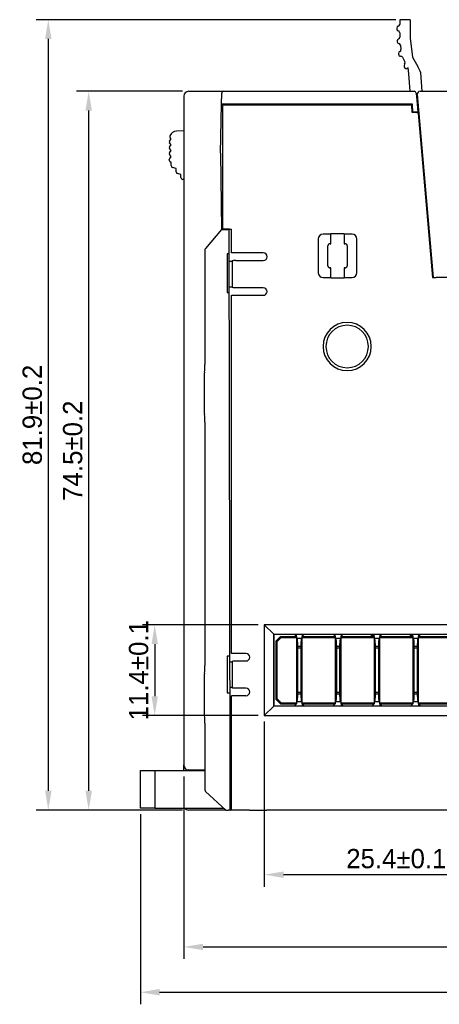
# Model space of a CAD drawing. Header units: millimetres. Extents: x 0 to 427, y 0 to 299.
# Tile 13 of 37: x 77 to 121, y 90 to 192. Entities that reach past the tile are written whole.
import ezdxf

# ---------------------------------------------------------------- set-up
doc = ezdxf.new("R2010")
doc.units = ezdxf.units.MM
doc.header["$LTSCALE"] = 23.1
doc.header["$MEASUREMENT"] = 0
doc.header["$PDSIZE"] = -5
doc.layers.add('IQC尺寸', color=3, linetype='Continuous', lineweight=18)
doc.layers.add('Layer0000', color=7, linetype='Continuous', lineweight=25)
doc.dimstyles.new('+-0.05', dxfattribs={"dimtxt": 2, "dimasz": 2, "dimexe": 1.25, "dimexo": 0.625, "dimtad": 1, "dimdsep": 46, "dimtxsty": 'Standard', "dimcen": 1.5, "dimdle": 4, "dimadec": 0, "dimazin": 0, "dimtol": 1, "dimtp": 0.05, "dimtm": 0.05, "dimtfac": 1, "dimtmove": 0, "dimatfit": 3, "dimfxl": 1, "dimtolj": 1, "dimarcsym": 0})

# ---------------------------------------------------------------- blocks, each defined once
blk = doc.blocks.new('*D24')
at = {"layer": 'Defpoints', "color": 0}
for p in [(94.98, 184.48), (84.62, 109.98), (94.98, 109.98)]:
    blk.add_point(p, dxfattribs=at)
at = {"layer": 'IQC尺寸', "color": 0, "lineweight": -2}
for p, q in [((94.36, 184.48), (83.37, 184.48)), ((84.62, 182.48), (84.62, 111.98)), ((94.36, 109.98), (83.37, 109.98))]:
    blk.add_line(p, q, dxfattribs=at)
at = {"layer": 'IQC尺寸', "color": 0}
for points in [[(84.96, 182.48), (84.29, 182.48), (84.62, 184.48)], [(84.29, 111.98), (84.96, 111.98), (84.62, 109.98)]]:
    blk.add_solid(points, dxfattribs=at)
at = {"layer": 'IQC尺寸', "color": 0, "insert": (82.97, 147.23), "char_height": 2, "attachment_point": 5, "rotation": 90}
blk.add_mtext('\\A1;74.5%%p0.2', dxfattribs=at)
blk = doc.blocks.new('*D25')
at = {"layer": 'Defpoints', "color": 0}
for p in [(102.83, 129.18), (91.47, 119.78), (102.83, 119.78)]:
    blk.add_point(p, dxfattribs=at)
at = {"layer": 'IQC尺寸', "color": 0, "lineweight": -2}
for p, q in [((102.21, 129.18), (90.22, 129.18)), ((91.47, 127.18), (91.47, 121.78)), ((102.21, 119.78), (90.22, 119.78))]:
    blk.add_line(p, q, dxfattribs=at)
at = {"layer": 'IQC尺寸', "color": 0}
for points in [[(91.8, 127.18), (91.14, 127.18), (91.47, 129.18)], [(91.14, 121.78), (91.8, 121.78), (91.47, 119.78)]]:
    blk.add_solid(points, dxfattribs=at)
at = {"layer": 'IQC尺寸', "color": 0, "insert": (89.81, 124.48), "char_height": 2, "attachment_point": 5, "rotation": 90}
blk.add_mtext('\\A1;11.4%%p0.1', dxfattribs=at)
blk = doc.blocks.new('*D26')
at = {"layer": 'Defpoints', "color": 0}
for p in [(102.83, 119.78), (130.23, 119.78), (130.23, 103.29)]:
    blk.add_point(p, dxfattribs=at)
at = {"layer": 'IQC尺寸', "color": 0, "lineweight": -2}
for p, q in [((102.83, 119.15), (102.83, 102.04)), ((130.23, 119.15), (130.23, 102.04)), ((104.83, 103.29), (128.23, 103.29))]:
    blk.add_line(p, q, dxfattribs=at)
at = {"layer": 'IQC尺寸', "color": 0}
for points in [[(104.83, 103.62), (104.83, 102.95), (102.83, 103.29)], [(128.23, 102.95), (128.23, 103.62), (130.23, 103.29)]]:
    blk.add_solid(points, dxfattribs=at)
at = {"layer": 'IQC尺寸', "color": 0, "insert": (116.53, 104.94), "char_height": 2, "attachment_point": 5}
blk.add_mtext('\\A1;25.4%%p0.1', dxfattribs=at)
blk = doc.blocks.new('*D27')
at = {"layer": 'Defpoints', "color": 0}
for p in [(94.48, 114.09), (194.48, 110.53), (194.48, 95.8)]:
    blk.add_point(p, dxfattribs=at)
at = {"layer": 'IQC尺寸', "color": 0, "lineweight": -2}
for p, q in [((94.48, 113.46), (94.48, 94.55)), ((194.48, 109.9), (194.48, 94.55)), ((96.48, 95.8), (192.48, 95.8))]:
    blk.add_line(p, q, dxfattribs=at)
at = {"layer": 'IQC尺寸', "color": 0}
for points in [[(96.48, 96.13), (96.48, 95.46), (94.48, 95.8)], [(192.48, 95.46), (192.48, 96.13), (194.48, 95.8)]]:
    blk.add_solid(points, dxfattribs=at)
at = {"layer": 'IQC尺寸', "color": 0, "insert": (144.48, 97.45), "char_height": 2, "attachment_point": 5}
blk.add_mtext('\\A1;100%%p0.2', dxfattribs=at)
blk = doc.blocks.new('*D33')
at = {"layer": 'Defpoints', "color": 0}
for p in [(117.1, 191.9), (80.43, 109.98), (94.98, 109.98)]:
    blk.add_point(p, dxfattribs=at)
at = {"layer": 'IQC尺寸', "color": 0, "lineweight": -2}
for p, q in [((116.48, 191.9), (79.18, 191.9)), ((80.43, 189.9), (80.43, 111.98)), ((94.36, 109.98), (79.18, 109.98))]:
    blk.add_line(p, q, dxfattribs=at)
at = {"layer": 'IQC尺寸', "color": 0}
for points in [[(80.77, 189.9), (80.1, 189.9), (80.43, 191.9)], [(80.1, 111.98), (80.77, 111.98), (80.43, 109.98)]]:
    blk.add_solid(points, dxfattribs=at)
at = {"layer": 'IQC尺寸', "color": 0, "insert": (78.78, 150.94), "char_height": 2, "attachment_point": 5, "rotation": 90}
blk.add_mtext('\\A1;81.9%%p0.2', dxfattribs=at)
blk = doc.blocks.new('*D34')
at = {"layer": 'Defpoints', "color": 0}
for p in [(195.98, 164.08), (89.98, 110.19), (195.98, 91.1)]:
    blk.add_point(p, dxfattribs=at)
at = {"layer": 'IQC尺寸', "color": 0, "lineweight": -2}
for p, q in [((195.98, 163.45), (195.98, 89.85)), ((89.98, 109.56), (89.98, 89.85)), ((91.98, 91.1), (193.98, 91.1))]:
    blk.add_line(p, q, dxfattribs=at)
at = {"layer": 'IQC尺寸', "color": 0}
for points in [[(91.98, 91.44), (91.98, 90.77), (89.98, 91.1)], [(193.98, 90.77), (193.98, 91.44), (195.98, 91.1)]]:
    blk.add_solid(points, dxfattribs=at)
at = {"layer": 'IQC尺寸', "color": 0, "insert": (142.98, 92.76), "char_height": 2, "attachment_point": 5}
blk.add_mtext('\\A1;106%%p0.2', dxfattribs=at)

msp = doc.modelspace()

# ---------------------------------------------------------------- linework, layer by layer
at = {"layer": 'Layer0000', "color": 7, "linetype": 'Continuous', "lineweight": 25}
for p, q in [((117.319, 191.9), (116.883, 191.9)), ((116.883, 191.9), (116.883, 191.416)), ((117.975, 191.9), (117.319, 191.9)), ((117.975, 191.9), (117.975, 191.4)), ((116.583, 191.029), (116.583, 190.929)), ((116.882, 191.4), (116.883, 191.416)), ((117.975, 191.4), (117.975, 190)), ((116.883, 190.541), (116.883, 190.1)), ((117.975, 190), (118.218, 188.015)), ((116.606, 189.697), (116.617, 189.598)), ((116.959, 189.248), (117.012, 188.813)), ((116.762, 188.392), (116.774, 188.293)), ((117.16, 188.012), (117.429, 187.516)), ((118.218, 188.015), (118.756, 187.049)), ((117.35, 187.033), (117.427, 186.889)), ((117.762, 186.9), (117.63, 186.829)), ((117.816, 186.3), (117.762, 186.9)), ((118.95, 186.701), (118.756, 187.049)), ((117.977, 184.478), (117.816, 186.3)), ((119.024, 186.455), (119.029, 186.4)), ((119.029, 186.4), (119.178, 184.478)), ((94.484, 183.978), (94.484, 114.653)), ((94.984, 184.478), (98.624, 184.478)), ((98.384, 183.141), (98.424, 184.285)), ((98.624, 184.478), (118.367, 184.478)), ((118.39, 184.478), (118.367, 184.478)), ((118.589, 184.295), (118.687, 183.178)), ((118.703, 184.152), (120.363, 165.178)), ((119.002, 184.478), (189.848, 184.478)), ((98.297, 178.078), (98.384, 183.141)), ((98.384, 183.141), (98.469, 183.137)), ((118.216, 183.137), (98.469, 183.137)), ((98.501, 183.019), (98.498, 183.008)), ((98.498, 183.008), (98.498, 177.694)), ((118.147, 183.028), (99.001, 183.028)), ((118.182, 182.268), (118.147, 183.028)), ((118.253, 182.318), (118.216, 183.137)), ((118.687, 183.178), (118.757, 182.318)), ((118.268, 182.268), (118.182, 182.268)), ((118.757, 182.318), (118.253, 182.318)), ((118.772, 182.242), (118.78, 182.2)), ((118.78, 182.2), (120.269, 165.174)), ((93.184, 179.526), (93.069, 179.669)), ((94.484, 180.376), (93.745, 180.35)), ((93.017, 179.317), (93.184, 179.526)), ((93.184, 178.926), (93.017, 179.135)), ((93.017, 178.717), (93.184, 178.926)), ((119.159, 178.938), (119.065, 178.938)), ((93.184, 178.326), (93.017, 178.535)), ((93.017, 178.117), (93.184, 178.326)), ((93.184, 177.726), (93.017, 177.935)), ((93.028, 177.53), (93.184, 177.726)), ((98.297, 178.078), (98.384, 170.141)), ((98.498, 177.694), (98.498, 172.724)), ((119.112, 178.395), (119.207, 178.395)), ((119.16, 177.853), (119.254, 177.853)), ((92.984, 177.329), (92.984, 177.405)), ((93.184, 177.122), (93.132, 177.136)), ((93.184, 176.775), (93.184, 177.122)), ((93.684, 176.488), (93.332, 176.582)), ((93.684, 176.141), (93.684, 176.488)), ((94.184, 175.854), (93.832, 175.948)), ((94.184, 175.554), (94.184, 175.854)), ((119.372, 176.503), (119.278, 176.503)), ((119.42, 175.961), (119.325, 175.961)), ((94.484, 175.354), (94.384, 175.354)), ((119.373, 175.418), (119.467, 175.418)), ((98.498, 172.724), (98.498, 170.188)), ((119.677, 171.938), (119.772, 171.938)), ((119.725, 171.395), (119.819, 171.395)), ((119.772, 170.853), (119.867, 170.853)), ((98.383, 170.141), (96.731, 168.197)), ((98.383, 170.141), (99.176, 170.141)), ((98.498, 170.188), (98.514, 170.178)), ((99.219, 170.178), (98.514, 170.178)), ((99.208, 170.141), (99.176, 170.141)), ((99.305, 114.087), (99.208, 170.141)), ((99.234, 170.187), (99.219, 170.178)), ((99.234, 170.187), (99.448, 170.187)), ((99.448, 170.13), (99.448, 170.188)), ((99.448, 169.93), (99.448, 170.13)), ((99.448, 167.722), (99.448, 169.929)), ((109.735, 169.678), (108.934, 169.678)), ((109.753, 169.695), (109.735, 169.678)), ((109.735, 168.678), (109.735, 169.678)), ((111.115, 169.695), (109.753, 169.695)), ((111.133, 169.678), (111.115, 169.695)), ((111.133, 169.678), (111.133, 168.678)), ((111.934, 169.678), (111.133, 169.678)), ((119.985, 169.503), (119.89, 169.503)), ((108.434, 169.178), (108.434, 165.678)), ((109.434, 166.378), (109.434, 168.478)), ((109.634, 168.678), (109.735, 168.678)), ((111.133, 168.678), (111.234, 168.678)), ((111.434, 168.478), (111.434, 166.378)), ((112.434, 165.678), (112.434, 169.178)), ((120.032, 168.961), (119.938, 168.961)), ((119.985, 168.418), (120.08, 168.418)), ((96.683, 168.067), (96.683, 156.178)), ((98.984, 167.628), (98.984, 163.628)), ((99.179, 167.628), (98.984, 167.628)), ((99.179, 167.628), (99.212, 167.628)), ((99.451, 167.725), (99.448, 167.722)), ((99.935, 167.722), (99.448, 167.722)), ((102.734, 167.725), (99.451, 167.725)), ((99.214, 166.861), (99.534, 166.861)), ((99.534, 166.861), (99.556, 166.927)), ((99.534, 164.195), (99.534, 166.861)), ((99.556, 166.927), (99.651, 166.934)), ((99.868, 166.931), (99.651, 166.934)), ((99.868, 166.931), (102.734, 166.931)), ((109.735, 166.178), (109.634, 166.178)), ((109.735, 165.178), (109.735, 166.178)), ((111.234, 166.178), (111.133, 166.178)), ((111.133, 166.178), (111.133, 165.178)), ((108.934, 165.178), (109.735, 165.178)), ((109.735, 165.178), (109.753, 165.16)), ((109.753, 165.16), (111.115, 165.16)), ((111.115, 165.16), (111.133, 165.178)), ((111.133, 165.178), (111.934, 165.178)), ((120.269, 165.174), (120.363, 165.174)), ((120.363, 165.178), (120.664, 165.178)), ((189.711, 165.178), (120.664, 165.178)), ((98.984, 163.628), (99.219, 163.628)), ((99.193, 163.628), (99.186, 163.628)), ((99.534, 164.195), (99.218, 164.195)), ((99.448, 163.334), (102.734, 163.334)), ((99.448, 156.442), (99.448, 163.334)), ((99.556, 164.129), (99.534, 164.195)), ((99.651, 164.122), (99.556, 164.129)), ((100.705, 164.122), (99.651, 164.122)), ((100.734, 164.122), (100.705, 164.122)), ((101.728, 164.122), (100.734, 164.122)), ((102.732, 164.122), (101.728, 164.122)), ((99.448, 151.67), (99.448, 156.442)), ((96.584, 154.67), (96.584, 151.686)), ((99.448, 148.73), (99.448, 151.67)), ((96.683, 150.178), (96.683, 124.978)), ((99.448, 137.886), (99.448, 148.728)), ((99.448, 133.675), (99.448, 137.886)), ((99.448, 133.114), (99.448, 133.675)), ((99.448, 130.428), (99.448, 133.113)), ((99.448, 128.428), (99.448, 130.428)), ((103.812, 128.2), (102.834, 129.178)), ((102.834, 129.178), (102.834, 119.778)), ((130.234, 129.178), (102.834, 129.178)), ((99.448, 126.224), (99.448, 128.428)), ((103.812, 120.756), (103.812, 128.2)), ((103.812, 128.2), (129.256, 128.2)), ((103.834, 128.178), (103.812, 128.2)), ((129.234, 128.178), (103.834, 128.178)), ((103.834, 128.178), (103.834, 120.778)), ((104.033, 127.487), (104.533, 127.987)), ((104.583, 127.867), (104.153, 127.437)), ((104.533, 127.987), (106.171, 127.987)), ((104.533, 127.987), (104.583, 127.867)), ((104.583, 127.867), (106.171, 127.867)), ((105.979, 128.178), (106.171, 127.987)), ((106.171, 127.987), (106.171, 128.178)), ((106.171, 127.987), (106.171, 127.867)), ((106.171, 127.867), (106.171, 121.107)), ((106.171, 127.787), (106.208, 127.787)), ((106.208, 127.787), (106.733, 127.787)), ((106.733, 127.787), (106.771, 127.787)), ((106.771, 127.987), (106.962, 128.178)), ((106.771, 128.178), (106.771, 127.987)), ((106.771, 127.867), (106.771, 127.987)), ((106.771, 127.987), (110.196, 127.987)), ((106.771, 121.107), (106.771, 127.867)), ((106.771, 127.867), (110.196, 127.867)), ((110.004, 128.178), (110.196, 127.987)), ((110.196, 127.987), (110.196, 128.178)), ((110.196, 127.987), (110.196, 127.867)), ((110.196, 127.867), (110.196, 121.107)), ((110.196, 127.787), (110.233, 127.787)), ((110.233, 127.787), (110.758, 127.787)), ((110.758, 127.787), (110.796, 127.787)), ((110.796, 127.987), (110.987, 128.178)), ((110.796, 128.178), (110.796, 127.987)), ((110.796, 127.867), (110.796, 127.987)), ((110.796, 127.987), (114.221, 127.987)), ((110.796, 121.107), (110.796, 127.867)), ((110.796, 127.867), (114.221, 127.867)), ((113.86, 128.178), (114.051, 127.987)), ((114.029, 128.178), (114.221, 127.987)), ((114.221, 127.987), (114.221, 128.178)), ((114.221, 127.987), (114.221, 127.867)), ((114.221, 127.867), (114.221, 121.107)), ((114.221, 127.787), (114.258, 127.787)), ((114.258, 127.787), (114.783, 127.787)), ((114.783, 127.787), (114.821, 127.787)), ((114.821, 127.987), (115.012, 128.178)), ((114.821, 128.178), (114.821, 127.987)), ((114.821, 127.867), (114.821, 127.987)), ((114.821, 127.987), (118.246, 127.987)), ((114.821, 121.107), (114.821, 127.867)), ((114.821, 127.867), (118.246, 127.867)), ((117.885, 128.178), (118.076, 127.987)), ((118.054, 128.178), (118.246, 127.987)), ((118.246, 127.987), (118.246, 128.178)), ((118.246, 127.987), (118.246, 127.867)), ((118.246, 127.867), (118.246, 121.107)), ((118.246, 127.787), (118.283, 127.787)), ((118.283, 127.787), (118.808, 127.787)), ((118.808, 127.787), (118.846, 127.787)), ((118.846, 127.987), (119.037, 128.178)), ((118.846, 128.178), (118.846, 127.987)), ((118.846, 127.867), (118.846, 127.987)), ((118.846, 127.987), (122.271, 127.987)), ((118.846, 121.107), (118.846, 127.867)), ((118.846, 127.867), (122.271, 127.867)), ((104.153, 127.437), (104.033, 127.487)), ((104.033, 127.487), (104.033, 121.487)), ((104.153, 127.437), (104.153, 121.536)), ((106.171, 126.987), (106.771, 126.987)), ((106.321, 122.187), (106.321, 126.787)), ((106.321, 126.787), (106.621, 126.787)), ((106.621, 126.787), (106.621, 122.187)), ((110.196, 126.987), (110.796, 126.987)), ((110.346, 122.187), (110.346, 126.787)), ((110.346, 126.787), (110.646, 126.787)), ((110.646, 126.787), (110.646, 122.187)), ((114.221, 126.987), (114.821, 126.987)), ((114.371, 122.187), (114.371, 126.787)), ((114.371, 126.787), (114.671, 126.787)), ((114.671, 126.787), (114.671, 122.187)), ((118.246, 126.987), (118.846, 126.987)), ((118.396, 122.187), (118.396, 126.787)), ((118.396, 126.787), (118.696, 126.787)), ((118.696, 126.787), (118.696, 122.187)), ((98.984, 125.928), (98.984, 122.128)), ((99.284, 125.928), (98.984, 125.928)), ((99.252, 125.928), (99.261, 125.928)), ((100.934, 126.222), (99.448, 126.224)), ((99.285, 125.361), (99.534, 125.361)), ((99.534, 125.361), (99.556, 125.426)), ((99.534, 122.695), (99.534, 125.361)), ((99.556, 125.426), (99.651, 125.434)), ((99.651, 125.434), (100.544, 125.434)), ((100.544, 125.434), (100.934, 125.434)), ((96.584, 123.471), (96.584, 120.486)), ((99.534, 122.695), (99.29, 122.695)), ((99.556, 122.629), (99.534, 122.695)), ((99.651, 122.623), (99.556, 122.629)), ((100.541, 122.622), (99.651, 122.623)), ((100.734, 122.622), (100.54, 122.622)), ((100.734, 122.622), (100.541, 122.622)), ((100.934, 122.622), (100.734, 122.622)), ((98.984, 122.128), (99.291, 122.128)), ((99.451, 121.831), (99.448, 121.834)), ((100.934, 121.834), (99.448, 121.834)), ((99.451, 109.981), (99.451, 121.831)), ((104.153, 121.536), (104.033, 121.487)), ((104.533, 120.987), (104.033, 121.487)), ((104.153, 121.536), (104.583, 121.107)), ((106.771, 121.987), (106.171, 121.987)), ((106.321, 122.187), (106.621, 122.187)), ((110.796, 121.987), (110.196, 121.987)), ((110.346, 122.187), (110.646, 122.187)), ((114.821, 121.987), (114.221, 121.987)), ((114.371, 122.187), (114.671, 122.187)), ((118.846, 121.987), (118.246, 121.987)), ((118.396, 122.187), (118.696, 122.187)), ((102.834, 119.778), (103.812, 120.756)), ((103.834, 120.778), (103.812, 120.756)), ((129.256, 120.756), (103.812, 120.756)), ((103.834, 120.778), (129.234, 120.778)), ((104.583, 121.107), (104.533, 120.987)), ((104.533, 120.987), (106.171, 120.987)), ((104.583, 121.107), (106.171, 121.107)), ((106.171, 120.987), (105.962, 120.778)), ((106.208, 121.187), (106.171, 121.187)), ((106.171, 121.107), (106.171, 120.987)), ((106.733, 121.187), (106.208, 121.187)), ((106.733, 121.187), (106.771, 121.187)), ((106.771, 120.987), (106.771, 121.107)), ((106.771, 121.107), (110.196, 121.107)), ((106.979, 120.778), (106.771, 120.987)), ((106.771, 120.987), (110.196, 120.987)), ((106.771, 120.987), (106.771, 120.778)), ((110.196, 120.987), (109.987, 120.778)), ((110.233, 121.187), (110.196, 121.187)), ((110.196, 121.107), (110.196, 120.987)), ((110.758, 121.187), (110.233, 121.187)), ((110.758, 121.187), (110.796, 121.187)), ((110.796, 120.987), (110.796, 121.107)), ((110.796, 121.107), (114.221, 121.107)), ((111.004, 120.778), (110.796, 120.987)), ((110.796, 120.987), (114.221, 120.987)), ((110.796, 120.987), (110.796, 120.778)), ((114.221, 120.987), (114.012, 120.778)), ((114.258, 121.187), (114.221, 121.187)), ((114.221, 121.107), (114.221, 120.987)), ((114.783, 121.187), (114.258, 121.187)), ((114.783, 121.187), (114.821, 121.187)), ((114.821, 120.987), (114.821, 121.107)), ((114.821, 121.107), (118.246, 121.107)), ((115.029, 120.778), (114.821, 120.987)), ((114.821, 120.987), (118.246, 120.987)), ((114.821, 120.987), (114.821, 120.778)), ((118.246, 120.987), (118.037, 120.778)), ((118.283, 121.187), (118.246, 121.187)), ((118.246, 121.107), (118.246, 120.987)), ((118.808, 121.187), (118.283, 121.187)), ((118.808, 121.187), (118.846, 121.187)), ((118.846, 120.987), (118.846, 121.107)), ((118.846, 121.107), (122.271, 121.107)), ((119.054, 120.778), (118.846, 120.987)), ((118.846, 120.987), (122.271, 120.987)), ((118.846, 120.987), (118.846, 120.778)), ((102.834, 119.778), (130.234, 119.778)), ((96.683, 118.978), (96.683, 112.065)), ((94.484, 114.087), (94.484, 114.655)), ((89.983, 114.087), (91.483, 114.087)), ((89.983, 110.187), (89.983, 114.087)), ((91.483, 114.087), (96.683, 114.087)), ((91.483, 114.087), (91.483, 110.187)), ((96.683, 114.124), (94.975, 114.153)), ((99.292, 114.078), (99.299, 114.078)), ((99.299, 110.178), (99.292, 114.078)), ((96.747, 111.919), (98.834, 109.978)), ((91.483, 110.187), (89.983, 110.187)), ((91.483, 110.187), (98.609, 110.187)), ((95.865, 109.978), (94.984, 109.978)), ((98.834, 109.978), (95.865, 109.978)), ((98.834, 109.978), (99.128, 109.978)), ((99.279, 109.978), (99.128, 109.978)), ((99.279, 109.978), (99.298, 109.978)), ((99.384, 109.978), (99.299, 109.978)), ((99.44, 109.978), (99.384, 109.978)), ((99.44, 109.978), (99.451, 109.981)), ((101.299, 109.978), (99.44, 109.978)), ((101.299, 109.978), (103.071, 109.978)), ((108.492, 109.978), (103.071, 109.978)), ((117.054, 109.978), (108.492, 109.978)), ((126.106, 109.978), (117.054, 109.978))]:
    msp.add_line(p, q, dxfattribs=at)
for centre, radius, start, end in [((116.783, 191.029), 0.2, 104.47751, 180), ((116.783, 190.929), 0.2, 180, 255.52249), ((116.683, 191.416), 0.2, 284.47751, 355.54279), ((116.805, 189.719), 0.2, 107.75072, 186.13595), ((116.683, 190.541), 0.2, 0, 75.52249), ((116.683, 190.1), 0.2, 287.75072, 0), ((116.815, 189.62), 0.2, 186.13595, 262.07417), ((116.76, 189.224), 0.2, 7, 82.07417), ((116.814, 188.788), 0.2, 291.47751, 7), ((116.96, 188.416), 0.2, 111.47751, 187), ((116.972, 188.317), 0.2, 187, 271.69518), ((116.984, 187.917), 0.2, 28.44774, 91.69518), ((117.525, 187.128), 0.2, 132.92525, 208.44774), ((117.253, 187.421), 0.2, 312.92525, 28.44774), ((117.559, 186.961), 0.15, 208.44774, 274.01882), ((117.559, 186.961), 0.15, 274.01882, 298.44774), ((118.426, 186.409), 0.6, 4.44674, 29.10843), ((94.984, 183.978), 0.5, 90, 180), ((98.624, 184.278), 0.2, 90, 178), ((118.39, 184.278), 0.2, 5, 90.00438), ((119.002, 184.178), 0.3, 90, 185), ((98.877, 175.772), 7.257, 89.02036, 92.9692), ((118.391, 179.774), 2.497, 81.23771, 92.84309), ((93.225, 179.794), 0.2, 156.01544, 218.65981), ((93.773, 179.55), 0.8, 91.99967, 156.01448), ((93.134, 179.223), 0.15, 141.34019, 179.00027), ((93.134, 179.228), 0.15, 180.99973, 218.65981), ((93.134, 178.623), 0.15, 141.34019, 179.00027), ((93.134, 178.628), 0.15, 180.99973, 218.65981), ((93.134, 178.023), 0.15, 141.34019, 179.00027), ((93.134, 178.028), 0.15, 180.99973, 218.65981), ((93.184, 177.405), 0.2, 141.34019, 179.99987), ((93.184, 177.329), 0.2, 180.00109, 255), ((93.384, 176.775), 0.2, 180, 255), ((93.884, 176.141), 0.2, 180.00001, 255), ((94.384, 175.554), 0.2, 180, 270), ((108.934, 169.178), 0.5, 90.03436, 179.9651), ((111.934, 169.178), 0.5, 0.03436, 89.96564), ((109.634, 168.478), 0.2, 89.98662, 180.01338), ((111.234, 168.478), 0.2, 359.98662, 90.01338), ((96.883, 168.067), 0.2, 139.63546, 180), ((102.734, 167.328), 0.397, 270, 90), ((109.634, 166.378), 0.2, 179.98662, 270.01338), ((111.234, 166.378), 0.2, 269.98662, 0.01338), ((108.934, 165.678), 0.5, 180.0349, 269.96564), ((111.934, 165.678), 0.5, 270.03436, 359.96564), ((102.73, 163.728), 0.394, 270.61034, 89.38894), ((111.434, 158.028), 2.5, 0.00306, 179.99694), ((111.434, 158.026), 2.2, 0.0385, 179.9615), ((111.434, 158.028), 2.5, 180.00361, 359.99639), ((111.434, 158.029), 2.2, 180.0385, 359.9615), ((90.938, 156.127), 5.745, 352.57625, 0.50793), ((101.584, 154.67), 5, 171.78478, 180), ((101.584, 151.686), 5, 180, 188.21522), ((91.031, 150.234), 5.652, 359.42699, 7.48883), ((106.204, 127.757), 0.0296, 27.0907, 82.27821), ((106.737, 127.757), 0.0296, 97.72156, 152.90953), ((110.229, 127.757), 0.0296, 27.0907, 82.27821), ((110.762, 127.757), 0.0296, 97.72156, 152.90953), ((114.254, 127.757), 0.0296, 27.0907, 82.27821), ((114.787, 127.757), 0.0296, 97.72156, 152.90953), ((118.279, 127.757), 0.0296, 27.0907, 82.27821), ((118.812, 127.757), 0.0296, 97.72156, 152.90953), ((100.934, 125.828), 0.394, 270.00387, 89.99613), ((91.033, 124.922), 5.65, 352.50892, 0.57072), ((101.584, 123.471), 5, 171.7861, 179.99989), ((100.93, 122.228), 0.394, 270.61038, 89.38964), ((99.45, 121.833), 0.00149, 159.67922, 184.24623), ((101.584, 120.486), 5, 180, 188.21522), ((90.767, 119.01), 5.917, 359.68442, 7.38613), ((94.984, 114.653), 0.5, 180, 269), ((96.883, 112.065), 0.2, 180, 227.08013), ((94.984, 110.478), 0.5, 215.6361, 270), ((93.569, 110.118), 5.731, 358.60011, 0.59988)]:
    msp.add_arc(centre, radius, start, end, dxfattribs=at)
for points, knots in [([(106.321, 126.787), (106.321, 126.944), (106.31, 127.395), (106.273, 127.671), (106.242, 127.754), (106.23, 127.771)], [0, 0, 0, 0, 0.2142857, 0.7142857, 1, 1, 1, 1]), ([(106.711, 127.771), (106.696, 127.749), (106.666, 127.66), (106.63, 127.35), (106.621, 126.944), (106.621, 126.787)], [0, 0, 0, 0, 0.3571429, 0.7857143, 1, 1, 1, 1]), ([(110.346, 126.787), (110.346, 126.944), (110.335, 127.395), (110.298, 127.671), (110.267, 127.754), (110.255, 127.771)], [0, 0, 0, 0, 0.2142857, 0.7142857, 1, 1, 1, 1]), ([(110.736, 127.771), (110.721, 127.749), (110.691, 127.66), (110.655, 127.35), (110.646, 126.944), (110.646, 126.787)], [0, 0, 0, 0, 0.3571429, 0.7857143, 1, 1, 1, 1]), ([(114.371, 126.787), (114.371, 126.944), (114.36, 127.395), (114.323, 127.671), (114.292, 127.754), (114.28, 127.771)], [0, 0, 0, 0, 0.2142857, 0.7142857, 1, 1, 1, 1]), ([(114.761, 127.771), (114.746, 127.749), (114.716, 127.66), (114.68, 127.35), (114.671, 126.944), (114.671, 126.787)], [0, 0, 0, 0, 0.3571429, 0.7857143, 1, 1, 1, 1]), ([(118.396, 126.787), (118.396, 126.944), (118.385, 127.395), (118.348, 127.671), (118.317, 127.754), (118.305, 127.771)], [0, 0, 0, 0, 0.2142857, 0.7142857, 1, 1, 1, 1]), ([(118.786, 127.771), (118.771, 127.749), (118.741, 127.66), (118.705, 127.35), (118.696, 126.944), (118.696, 126.787)], [0, 0, 0, 0, 0.3571429, 0.7857143, 1, 1, 1, 1]), ([(106.208, 121.187), (106.233, 121.187), (106.266, 121.275), (106.308, 121.584), (106.321, 121.918), (106.321, 122.187)], [0, 0, 0, 0, 0.25, 0.5, 1, 1, 1, 1]), ([(106.621, 122.187), (106.621, 121.918), (106.633, 121.584), (106.675, 121.275), (106.708, 121.187), (106.733, 121.187)], [0, 0, 0, 0, 0.5, 0.75, 1, 1, 1, 1]), ([(110.233, 121.187), (110.258, 121.187), (110.291, 121.275), (110.333, 121.584), (110.346, 121.918), (110.346, 122.187)], [0, 0, 0, 0, 0.25, 0.5, 1, 1, 1, 1]), ([(110.646, 122.187), (110.646, 121.918), (110.658, 121.584), (110.7, 121.275), (110.733, 121.187), (110.758, 121.187)], [0, 0, 0, 0, 0.5, 0.75, 1, 1, 1, 1]), ([(114.258, 121.187), (114.283, 121.187), (114.316, 121.275), (114.358, 121.584), (114.371, 121.918), (114.371, 122.187)], [0, 0, 0, 0, 0.25, 0.5, 1, 1, 1, 1]), ([(114.671, 122.187), (114.671, 121.918), (114.683, 121.584), (114.725, 121.275), (114.758, 121.187), (114.783, 121.187)], [0, 0, 0, 0, 0.5, 0.75, 1, 1, 1, 1]), ([(118.283, 121.187), (118.308, 121.187), (118.341, 121.275), (118.383, 121.584), (118.396, 121.918), (118.396, 122.187)], [0, 0, 0, 0, 0.25, 0.5, 1, 1, 1, 1]), ([(118.696, 122.187), (118.696, 121.918), (118.708, 121.584), (118.75, 121.275), (118.783, 121.187), (118.808, 121.187)], [0, 0, 0, 0, 0.5, 0.75, 1, 1, 1, 1])]:
    msp.add_open_spline(points, degree=3, knots=knots, dxfattribs=at)
msp.add_open_spline([(100.734, 122.623), (100.734, 122.623), (100.734, 122.623), (100.734, 122.623)], degree=3, dxfattribs=at)

# ---------------------------------------------------------------- dimensions: what is measured, and where the dimension line sits
at = {"layer": 'IQC尺寸'}
for base, p1, override, picture, middle in [((80.432, 109.978), (117.101, 191.9), {"dimgap": 0.625, "dimtad": 1, "dimjust": 0, "dimdec": 1, "dimlfac": 1, "dimpost": '<>', "dimse1": 0, "dimse2": 0, "dimsd1": 0, "dimsd2": 0, "dimtol": 0, "dimlim": 0, "dimtofl": 1, "dimtvp": 0.1, "dimarcsym": 1}, '*D33', (78.777, 150.939)), ((84.624, 109.978), (94.984, 184.478), {"dimgap": 0.625, "dimtad": 1, "dimjust": 0, "dimdec": 2, "dimlfac": 1, "dimpost": '<>', "dimse1": 0, "dimse2": 0, "dimsd1": 0, "dimsd2": 0, "dimtol": 0, "dimlim": 0, "dimtofl": 1, "dimtvp": 0.1, "dimarcsym": 1}, '*D24', (82.969, 147.228))]:
    dim = msp.add_linear_dim(base=base, p1=p1, p2=(94.984, 109.978), angle=90, text='<>%%p0.2', dimstyle='+-0.05', override=override, dxfattribs=at)
    dim.commit()
    dim.dimension.update_dxf_attribs({"geometry": picture, "text_midpoint": middle})
for base, p1, p2, text, picture, middle in [((195.984, 91.102), (89.983, 110.187), (195.984, 164.078), '<>%%p0.2', '*D34', (142.984, 92.757)), ((130.234, 103.288), (102.834, 119.778), (130.234, 119.778), '25.4%%p0.1', '*D26', (116.534, 104.943)), ((194.484, 95.797), (94.484, 114.087), (194.484, 110.528), '<>%%p0.2', '*D27', (144.484, 97.452))]:
    dim = msp.add_linear_dim(base=base, p1=p1, p2=p2, text=text, dimstyle='+-0.05', override={"dimgap": 0.625, "dimtad": 1, "dimjust": 0, "dimdec": 2, "dimlfac": 1, "dimpost": '<>', "dimse1": 0, "dimse2": 0, "dimsd1": 0, "dimsd2": 0, "dimtol": 0, "dimlim": 0, "dimtofl": 1, "dimtvp": 0.1, "dimarcsym": 1}, dxfattribs=at)
    dim.commit()
    dim.dimension.update_dxf_attribs({"geometry": picture, "text_midpoint": middle})
dim = msp.add_linear_dim(base=(91.469, 119.778), p1=(102.834, 129.178), p2=(102.834, 119.778), angle=90, text='11.4%%p0.1', dimstyle='+-0.05', override={"dimgap": 0.625, "dimtad": 1, "dimjust": 0, "dimdec": 2, "dimlfac": 1, "dimpost": '<>', "dimse1": 0, "dimse2": 0, "dimsd1": 0, "dimsd2": 0, "dimtol": 0, "dimlim": 0, "dimtofl": 1, "dimtvp": 0.1, "dimarcsym": 1}, dxfattribs=at)
dim.commit()
dim.dimension.update_dxf_attribs({"geometry": '*D25', "text_midpoint": (91.469, 124.478), "dimtype": 160})

doc.saveas('drawing.dxf')
